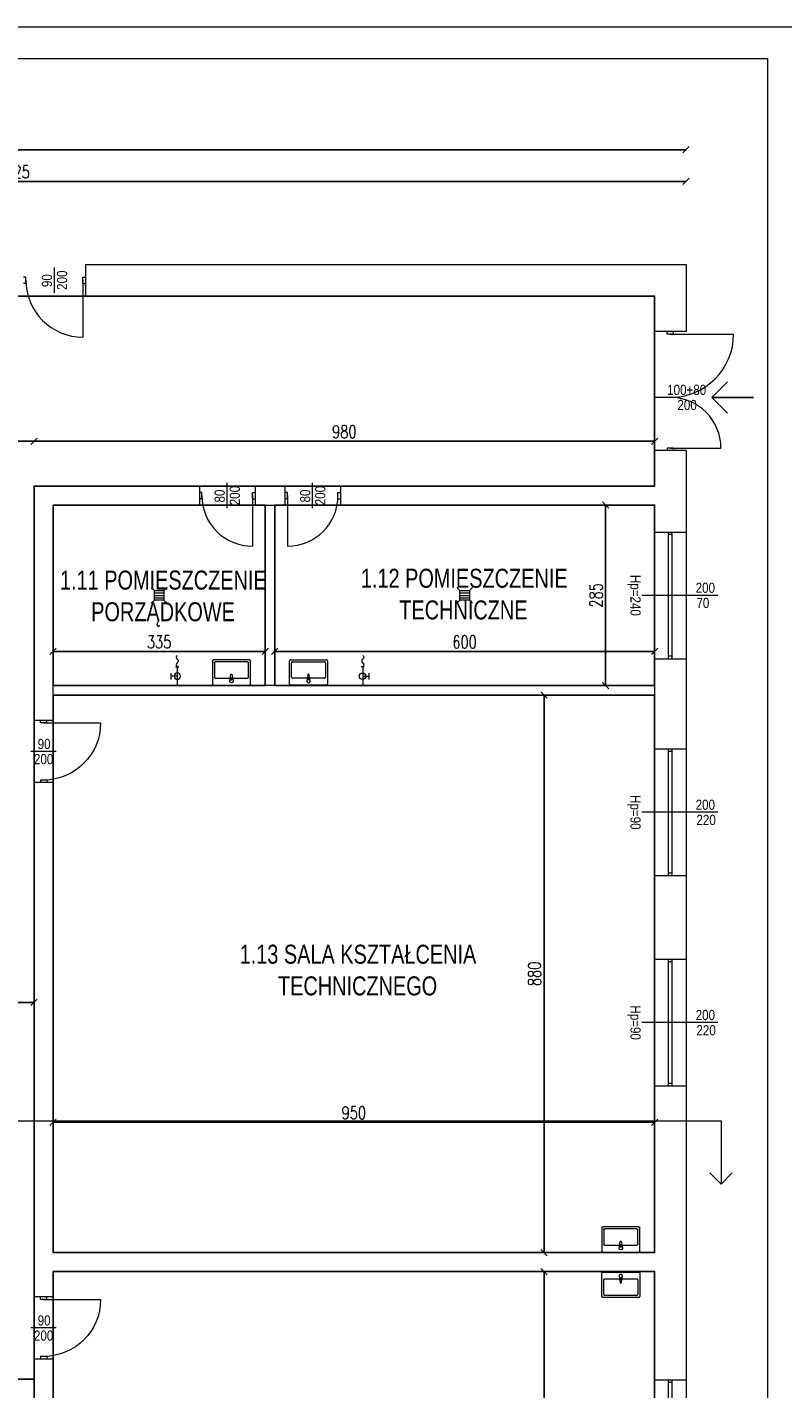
# Model space of a CAD drawing. Header units: metres. Extents: x 8472212 to 8494180, y 5728195 to 5779639.
# Tile 13 of 106: x 8477359 to 8478552, y 5730246 to 5732395. Entities that reach past the tile are written whole.
import ezdxf
from ezdxf.enums import TextEntityAlignment as Align

# ---------------------------------------------------------------- set-up
doc = ezdxf.new("R2010")
doc.units = ezdxf.units.M
doc.header["$MEASUREMENT"] = 0
doc.layers.get('0').update_dxf_attribs({"color": 250, "linetype": 'CONTINUOUS'})
doc.layers.get('Defpoints').update_dxf_attribs({"linetype": 'CONTINUOUS'})
doc.layers.add('!!powierzchnie', color=31, linetype='CONTINUOUS', plot=False)
for name, color, linetype, lineweight in [('!działowe', 253, 'CONTINUOUS', 13), ('!opisy', 255, 'CONTINUOUS', 9), ('!parapety', 21, 'CONTINUOUS', 9), ('!stolarka zew', 4, 'CONTINUOUS', 9), ('!ściany konstrukcyjne', 7, 'CONTINUOUS', 18), ('000 RZUTY STOLARKA DRZWIOWA WEW', 151, 'CONTINUOUS', 9), ('0A_MJ_tabelka', 252, 'CONTINUOUS', 5), ('0A_NIEwidoczne', 222, 'CONTINUOUS', 0), ('A_WYPOSAZENIE_Nr_pióra__21', 7, 'CONTINUOUS', 0), ('opisy', 2, 'CONTINUOUS', 5), ('opisy ramki linie', 101, 'CONTINUOUS', 5)]:
    doc.layers.add(name, color=color, linetype=linetype, lineweight=lineweight)
doc.layers.add('!montaz', color=253, linetype='CONTINUOUS', lineweight=9, transparency=0.5)
doc.layers.add('A_WYPOSAZENIE', color=7, linetype='CONTINUOUS')
doc.layers.add('RZUTY OPIS POMIESZCZEŃ', color=7, linetype='CONTINUOUS')
doc.styles.add('opis mały', font='ARIALN.TTF', dxfattribs={"height": 16})
doc.styles.get("Standard").update_dxf_attribs({"font": 'Simplex.SHX', "width": 0.75})
doc.dimstyles.new('ISO-25', dxfattribs={"dimtxt": 20, "dimasz": 10, "dimexe": 1.25, "dimexo": 0.625, "dimgap": 5, "dimtad": 1, "dimdec": 0, "dimtxsty": 'Standard', "dimblk": 'OBLIQUE', "dimcen": 2.5, "dimse1": 1, "dimse2": 1, "dimadec": 0, "dimazin": 0, "dimtfac": 1, "dimtdec": 0, "dimtmove": 0, "dimatfit": 3, "dimfxl": 1, "dimarcsym": 0})

# ---------------------------------------------------------------- blocks, each defined once
blk = doc.blocks.new('_Oblique')
at = {"color": 0, "linetype": 'ByBlock', "lineweight": -2}
blk.add_line((-0.5, -0.5), (0.5, 0.5), dxfattribs=at)
blk = doc.blocks.new('*D473')
at = {"layer": '!opisy', "color": 0, "linetype": 'Continuous', "lineweight": -2, "transparency": 16777216}
blk.add_line((8476274.5, 5732151.5), (8478399.5, 5732151.5), dxfattribs=at)
at = {"layer": 'Defpoints', "color": 0, "linetype": 'Continuous', "transparency": 16777216}
for p in [(8478399.5, 5732151.5), (8476274.5, 5731862), (8478399.5, 5731862)]:
    blk.add_point(p, dxfattribs=at)
at = {"layer": '!opisy', "color": 0, "linetype": 'Continuous', "lineweight": -2, "transparency": 16777216, "xscale": 10, "yscale": 10, "zscale": 10, "rotation": 180}
blk.add_blockref('_Oblique', (8476274.5, 5732151.5), dxfattribs=at)
at = {"layer": '!opisy', "color": 0, "linetype": 'Continuous', "lineweight": -2, "transparency": 16777216, "xscale": 10, "yscale": 10, "zscale": 10}
blk.add_blockref('_Oblique', (8478399.5, 5732151.5), dxfattribs=at)
at = {"layer": '!opisy', "color": 0, "linetype": 'Continuous', "transparency": 16777216, "insert": (8477337, 5732166.5), "char_height": 20, "attachment_point": 5}
blk.add_mtext('2125', dxfattribs=at)
blk = doc.blocks.new('*D478')
at = {"layer": '!opisy', "color": 0, "linetype": 'Continuous', "lineweight": -2, "transparency": 16777216}
blk.add_line((8477399.5, 5730114.6), (8478349.5, 5730114.6), dxfattribs=at)
at = {"layer": 'Defpoints', "color": 0, "linetype": 'Continuous', "transparency": 16777216}
for p in [(8477399.5, 5730442.1), (8478349.5, 5730442.1), (8478349.5, 5730114.6)]:
    blk.add_point(p, dxfattribs=at)
at = {"layer": '!opisy', "color": 0, "linetype": 'Continuous', "lineweight": -2, "transparency": 16777216, "xscale": 10, "yscale": 10, "zscale": 10, "rotation": 180}
blk.add_blockref('_Oblique', (8477399.5, 5730114.6), dxfattribs=at)
at = {"layer": '!opisy', "color": 0, "linetype": 'Continuous', "lineweight": -2, "transparency": 16777216, "xscale": 10, "yscale": 10, "zscale": 10}
blk.add_blockref('_Oblique', (8478349.5, 5730114.6), dxfattribs=at)
at = {"layer": '!opisy', "color": 0, "linetype": 'Continuous', "transparency": 16777216, "insert": (8477874.5, 5730129.6), "char_height": 20, "attachment_point": 5}
blk.add_mtext('950', dxfattribs=at)
blk = doc.blocks.new('*D479')
at = {"layer": '!opisy', "color": 0, "linetype": 'Continuous', "lineweight": -2, "transparency": 16777216}
blk.add_line((8478175, 5730430.5), (8478175, 5729345.5), dxfattribs=at)
at = {"layer": 'Defpoints', "color": 0, "linetype": 'Continuous', "transparency": 16777216}
for p in [(8478349.5, 5730430.5), (8478175, 5729345.5), (8478349.5, 5729345.5)]:
    blk.add_point(p, dxfattribs=at)
at = {"layer": '!opisy', "color": 0, "linetype": 'Continuous', "lineweight": -2, "transparency": 16777216, "xscale": 10, "yscale": 10, "zscale": 10}
for p, rotation in [((8478175, 5730430.5), 90), ((8478175, 5729345.5), 270)]:
    blk.add_blockref('_Oblique', p, dxfattribs=dict(at, rotation=rotation))
at = {"layer": '!opisy', "color": 0, "linetype": 'Continuous', "transparency": 16777216, "insert": (8478160, 5729888), "char_height": 20, "attachment_point": 5, "rotation": 90}
blk.add_mtext('1085', dxfattribs=at)
blk = doc.blocks.new('*D480')
at = {"layer": '!opisy', "color": 0, "linetype": 'Continuous', "lineweight": -2, "transparency": 16777216}
blk.add_line((8478175, 5731340.5), (8478175, 5730460.5), dxfattribs=at)
at = {"layer": 'Defpoints', "color": 0, "linetype": 'Continuous', "transparency": 16777216}
for p in [(8478349.5, 5731340.5), (8478175, 5730460.5), (8478349.5, 5730460.5)]:
    blk.add_point(p, dxfattribs=at)
at = {"layer": '!opisy', "color": 0, "linetype": 'Continuous', "lineweight": -2, "transparency": 16777216, "xscale": 10, "yscale": 10, "zscale": 10}
for p, rotation in [((8478175, 5731340.5), 90), ((8478175, 5730460.5), 270)]:
    blk.add_blockref('_Oblique', p, dxfattribs=dict(at, rotation=rotation))
at = {"layer": '!opisy', "color": 0, "linetype": 'Continuous', "transparency": 16777216, "insert": (8478160, 5730900.5), "char_height": 20, "attachment_point": 5, "rotation": 90}
blk.add_mtext('880', dxfattribs=at)
blk = doc.blocks.new('*D481')
at = {"layer": '!opisy', "color": 0, "linetype": 'Continuous', "lineweight": -2, "transparency": 16777216}
blk.add_line((8477399.5, 5730666.2), (8478349.5, 5730666.2), dxfattribs=at)
at = {"layer": 'Defpoints', "color": 0, "linetype": 'Continuous', "transparency": 16777216}
for p in [(8478349.5, 5730666.2), (8477399.5, 5730524.1), (8478349.5, 5730524.1)]:
    blk.add_point(p, dxfattribs=at)
at = {"layer": '!opisy', "color": 0, "linetype": 'Continuous', "lineweight": -2, "transparency": 16777216, "xscale": 10, "yscale": 10, "zscale": 10, "rotation": 180}
blk.add_blockref('_Oblique', (8477399.5, 5730666.2), dxfattribs=at)
at = {"layer": '!opisy', "color": 0, "linetype": 'Continuous', "lineweight": -2, "transparency": 16777216, "xscale": 10, "yscale": 10, "zscale": 10}
blk.add_blockref('_Oblique', (8478349.5, 5730666.2), dxfattribs=at)
at = {"layer": '!opisy', "color": 0, "linetype": 'Continuous', "transparency": 16777216, "insert": (8477874.5, 5730681.2), "char_height": 20, "attachment_point": 5}
blk.add_mtext('950', dxfattribs=at)
blk = doc.blocks.new('*D482')
at = {"layer": '!opisy', "color": 0, "linetype": 'Continuous', "lineweight": -2, "transparency": 16777216}
blk.add_line((8478272.1, 5731640.5), (8478272.1, 5731355.5), dxfattribs=at)
at = {"layer": 'Defpoints', "color": 0, "linetype": 'Continuous', "transparency": 16777216}
for p in [(8478349.5, 5731640.5), (8478272.1, 5731355.5), (8478349.5, 5731355.5)]:
    blk.add_point(p, dxfattribs=at)
at = {"layer": '!opisy', "color": 0, "linetype": 'Continuous', "lineweight": -2, "transparency": 16777216, "xscale": 10, "yscale": 10, "zscale": 10}
for p, rotation in [((8478272.1, 5731640.5), 90), ((8478272.1, 5731355.5), 270)]:
    blk.add_blockref('_Oblique', p, dxfattribs=dict(at, rotation=rotation))
at = {"layer": '!opisy', "color": 0, "linetype": 'Continuous', "transparency": 16777216, "insert": (8478257.1, 5731498), "char_height": 20, "attachment_point": 5, "rotation": 90}
blk.add_mtext('285', dxfattribs=at)
blk = doc.blocks.new('*D483')
at = {"layer": '!opisy', "color": 0, "linetype": 'Continuous', "lineweight": -2, "transparency": 16777216}
blk.add_line((8477399.5, 5731409.4), (8477734.5, 5731409.4), dxfattribs=at)
at = {"layer": 'Defpoints', "color": 0, "linetype": 'Continuous', "transparency": 16777216}
for p in [(8477399.5, 5731663.6), (8477734.5, 5731663.6), (8477734.5, 5731409.4)]:
    blk.add_point(p, dxfattribs=at)
at = {"layer": '!opisy', "color": 0, "linetype": 'Continuous', "lineweight": -2, "transparency": 16777216, "xscale": 10, "yscale": 10, "zscale": 10, "rotation": 180}
blk.add_blockref('_Oblique', (8477399.5, 5731409.4), dxfattribs=at)
at = {"layer": '!opisy', "color": 0, "linetype": 'Continuous', "lineweight": -2, "transparency": 16777216, "xscale": 10, "yscale": 10, "zscale": 10}
blk.add_blockref('_Oblique', (8477734.5, 5731409.4), dxfattribs=at)
at = {"layer": '!opisy', "color": 0, "linetype": 'Continuous', "transparency": 16777216, "insert": (8477567, 5731424.4), "char_height": 20, "attachment_point": 5}
blk.add_mtext('335', dxfattribs=at)
blk = doc.blocks.new('*D484')
at = {"layer": '!opisy', "color": 0, "linetype": 'Continuous', "lineweight": -2, "transparency": 16777216}
blk.add_line((8477749.5, 5731409.4), (8478349.5, 5731409.4), dxfattribs=at)
at = {"layer": 'Defpoints', "color": 0, "linetype": 'Continuous', "transparency": 16777216}
for p in [(8478349.5, 5731409.4), (8477749.5, 5731378.6), (8478349.5, 5731378.6)]:
    blk.add_point(p, dxfattribs=at)
at = {"layer": '!opisy', "color": 0, "linetype": 'Continuous', "lineweight": -2, "transparency": 16777216, "xscale": 10, "yscale": 10, "zscale": 10, "rotation": 180}
blk.add_blockref('_Oblique', (8477749.5, 5731409.4), dxfattribs=at)
at = {"layer": '!opisy', "color": 0, "linetype": 'Continuous', "lineweight": -2, "transparency": 16777216, "xscale": 10, "yscale": 10, "zscale": 10}
blk.add_blockref('_Oblique', (8478349.5, 5731409.4), dxfattribs=at)
at = {"layer": '!opisy', "color": 0, "linetype": 'Continuous', "transparency": 16777216, "insert": (8478049.5, 5731424.4), "char_height": 20, "attachment_point": 5}
blk.add_mtext('600', dxfattribs=at)
blk = doc.blocks.new('*D485')
at = {"layer": '!opisy', "color": 0, "linetype": 'Continuous', "lineweight": -2, "transparency": 16777216}
blk.add_line((8478349.5, 5731741.3), (8477369.5, 5731741.3), dxfattribs=at)
at = {"layer": 'Defpoints', "color": 0, "linetype": 'Continuous', "transparency": 16777216}
for p in [(8477369.5, 5731741.3), (8477369.5, 5731670.5), (8478349.5, 5731670.5)]:
    blk.add_point(p, dxfattribs=at)
at = {"layer": '!opisy', "color": 0, "linetype": 'Continuous', "lineweight": -2, "transparency": 16777216, "xscale": 10, "yscale": 10, "zscale": 10, "rotation": 180}
blk.add_blockref('_Oblique', (8477369.5, 5731741.3), dxfattribs=at)
at = {"layer": '!opisy', "color": 0, "linetype": 'Continuous', "lineweight": -2, "transparency": 16777216, "xscale": 10, "yscale": 10, "zscale": 10}
blk.add_blockref('_Oblique', (8478349.5, 5731741.3), dxfattribs=at)
at = {"layer": '!opisy', "color": 0, "linetype": 'Continuous', "transparency": 16777216, "insert": (8477859.5, 5731756.3), "char_height": 20, "attachment_point": 5}
blk.add_mtext('980', dxfattribs=at)
blk = doc.blocks.new('*D486')
at = {"layer": '!opisy', "color": 0, "linetype": 'Continuous', "lineweight": -2, "transparency": 16777216}
blk.add_line((8477369.5, 5731741.3), (8477069.5, 5731741.3), dxfattribs=at)
at = {"layer": 'Defpoints', "color": 0, "linetype": 'Continuous', "transparency": 16777216}
for p in [(8477069.5, 5731741.3), (8477069.5, 5731670.5), (8477369.5, 5731670.5)]:
    blk.add_point(p, dxfattribs=at)
at = {"layer": '!opisy', "color": 0, "linetype": 'Continuous', "lineweight": -2, "transparency": 16777216, "xscale": 10, "yscale": 10, "zscale": 10, "rotation": 180}
blk.add_blockref('_Oblique', (8477069.5, 5731741.3), dxfattribs=at)
at = {"layer": '!opisy', "color": 0, "linetype": 'Continuous', "lineweight": -2, "transparency": 16777216, "xscale": 10, "yscale": 10, "zscale": 10}
blk.add_blockref('_Oblique', (8477369.5, 5731741.3), dxfattribs=at)
at = {"layer": '!opisy', "color": 0, "linetype": 'Continuous', "transparency": 16777216, "insert": (8477219.5, 5731756.3), "char_height": 20, "attachment_point": 5}
blk.add_mtext('300', dxfattribs=at)
blk = doc.blocks.new('*D504')
at = {"layer": '!opisy', "color": 0, "linetype": 'Continuous', "lineweight": -2, "transparency": 16777216}
blk.add_line((8477069.5, 5730855.4), (8477369.5, 5730855.4), dxfattribs=at)
at = {"layer": 'Defpoints', "color": 0, "linetype": 'Continuous', "transparency": 16777216}
for p in [(8477069.5, 5730855.4), (8477369.5, 5730855.4), (8477369.5, 5730260.5)]:
    blk.add_point(p, dxfattribs=at)
at = {"layer": '!opisy', "color": 0, "linetype": 'Continuous', "lineweight": -2, "transparency": 16777216, "xscale": 10, "yscale": 10, "zscale": 10, "rotation": 180}
blk.add_blockref('_Oblique', (8477069.5, 5730855.4), dxfattribs=at)
at = {"layer": '!opisy', "color": 0, "linetype": 'Continuous', "lineweight": -2, "transparency": 16777216, "xscale": 10, "yscale": 10, "zscale": 10}
blk.add_blockref('_Oblique', (8477369.5, 5730855.4), dxfattribs=at)
at = {"layer": '!opisy', "color": 0, "linetype": 'Continuous', "transparency": 16777216, "insert": (8477219.5, 5730870.4), "char_height": 20, "attachment_point": 5}
blk.add_mtext('300', dxfattribs=at)
blk = doc.blocks.new('*D509')
at = {"layer": '!opisy', "color": 0, "linetype": 'Continuous', "lineweight": -2, "transparency": 16777216}
blk.add_line((8478399.5, 5732201.5), (8475874.5, 5732201.5), dxfattribs=at)
at = {"layer": 'Defpoints', "color": 0, "linetype": 'Continuous', "transparency": 16777216}
for p in [(8475874.5, 5732201.5), (8478399.5, 5731912), (8475874.5, 5730912)]:
    blk.add_point(p, dxfattribs=at)
at = {"layer": '!opisy', "color": 0, "linetype": 'Continuous', "lineweight": -2, "transparency": 16777216, "xscale": 10, "yscale": 10, "zscale": 10, "rotation": 180}
blk.add_blockref('_Oblique', (8475874.5, 5732201.5), dxfattribs=at)
at = {"layer": '!opisy', "color": 0, "linetype": 'Continuous', "lineweight": -2, "transparency": 16777216, "xscale": 10, "yscale": 10, "zscale": 10}
blk.add_blockref('_Oblique', (8478399.5, 5732201.5), dxfattribs=at)
at = {"layer": '!opisy', "color": 0, "linetype": 'Continuous', "transparency": 16777216, "insert": (8477137, 5732216.5), "char_height": 20, "attachment_point": 5}
blk.add_mtext('2525', dxfattribs=at)
blk = doc.blocks.new('*U685')
for p, q in [((44, 5), (40, 5)), ((44, -5), (44, 5)), ((124, -5), (124, 5)), ((124, 5), (128, 5)), ((124, 0), (124, -80)), ((44, -5), (40, -5)), ((124, -5), (128, -5))]:
    blk.add_line(p, q)
blk.add_arc((124, 0), 80, 180, 270)
at = {"layer": 'opisy'}
blk.add_line((84, -20), (84, 20), dxfattribs=at)
at = {"layer": 'opisy', "style": 'opis mały', "flags": 8}
for tag, p in [('SZEROKOŚĆ_DRZWI_AUTO', (80.1, -0.7)), ('WYSOKOŚĆ_DRZWI', (104, 0))]:
    blk.add_attdef(tag, text='', height=16, rotation=90, dxfattribs=at).set_placement(p, align=Align.CENTER)
blk = doc.blocks.new('*U686')
for p, q in [((44, 5), (40, 5)), ((44, -5), (44, 5)), ((44, 0), (44, -80)), ((124, 5), (128, 5)), ((124, -5), (124, 5)), ((44, -5), (40, -5)), ((124, -5), (128, -5))]:
    blk.add_line(p, q)
blk.add_arc((44, 0), 80, 270, 0)
at = {"layer": 'opisy'}
blk.add_line((84, -20), (84, 20), dxfattribs=at)
at = {"layer": 'opisy', "style": 'opis mały', "flags": 8}
for tag, p in [('SZEROKOŚĆ_DRZWI_AUTO', (80.1, -0.7)), ('WYSOKOŚĆ_DRZWI', (104, 0))]:
    blk.add_attdef(tag, text='', height=16, rotation=90, dxfattribs=at).set_placement(p, align=Align.CENTER)
blk = doc.blocks.new('*U556')
at = {"layer": '!parapety'}
for p, q in [((7761.5, -4380.1), (7961.5, -4380.1)), ((7761.5, -4430.1), (7961.5, -4430.1))]:
    blk.add_line(p, q, dxfattribs=at)
at = {"layer": '!stolarka zew'}
for p, q in [((7961.5, -4402.1), (7761.5, -4402.1)), ((7765.5, -4402.1), (7765.5, -4408.1)), ((7957.5, -4402.1), (7957.5, -4408.1)), ((7961.5, -4408.1), (7761.5, -4408.1))]:
    blk.add_line(p, q, dxfattribs=at)
at = {"layer": '!ściany konstrukcyjne'}
for p, q in [((7761.5, -4430.1), (7761.5, -4380.1)), ((7961.5, -4430.1), (7961.5, -4380.1))]:
    blk.add_line(p, q, dxfattribs=at)
at = {"layer": 'opisy ramki linie'}
for p, q in [((7861.5, -4330.1), (7861.5, -4380.1)), ((7861.5, -4380.1), (7861.5, -4450.1))]:
    blk.add_line(p, q, dxfattribs=at)
at = {"layer": 'opisy', "style": 'opis mały', "flags": 8}
for tag, p in [('SZEROKOŚĆ_OKNO', (7857.5, -4365.1)), ('WYSOKOŚĆ_OKNO', (7881.5, -4363.9))]:
    blk.add_attdef(tag, p, '', height=16, rotation=90, dxfattribs=at)
blk.add_attdef('WYSOKOŚĆ_PARAPETU', text='', height=16, dxfattribs=at).set_placement((7861.5, -4460.1), align=Align.MIDDLE_CENTER)
blk = doc.blocks.new('*U428')
at = {"layer": '!parapety'}
for p, q in [((7761.5, -4380.1), (7961.5, -4380.1)), ((7761.5, -4430.1), (7961.5, -4430.1))]:
    blk.add_line(p, q, dxfattribs=at)
at = {"layer": '!stolarka zew'}
for p, q in [((7961.5, -4402.1), (7761.5, -4402.1)), ((7765.5, -4402.1), (7765.5, -4408.1)), ((7957.5, -4402.1), (7957.5, -4408.1)), ((7961.5, -4408.1), (7761.5, -4408.1))]:
    blk.add_line(p, q, dxfattribs=at)
at = {"layer": '!ściany konstrukcyjne'}
for p, q in [((7761.5, -4430.1), (7761.5, -4380.1)), ((7961.5, -4430.1), (7961.5, -4380.1))]:
    blk.add_line(p, q, dxfattribs=at)
at = {"layer": 'opisy ramki linie'}
for p, q in [((7861.5, -4330.1), (7861.5, -4380.1)), ((7861.5, -4380.1), (7861.5, -4450.1))]:
    blk.add_line(p, q, dxfattribs=at)
at = {"layer": 'opisy', "style": 'opis mały', "flags": 8}
for tag, p in [('SZEROKOŚĆ_OKNO', (7857.5, -4365.1)), ('WYSOKOŚĆ_OKNO', (7881.5, -4363.9))]:
    blk.add_attdef(tag, p, '', height=16, rotation=90, dxfattribs=at)
blk.add_attdef('WYSOKOŚĆ_PARAPETU', text='', height=16, dxfattribs=at).set_placement((7861.5, -4460.1), align=Align.MIDDLE_CENTER)
blk = doc.blocks.new('*U429')
at = {"layer": '!parapety'}
for p, q in [((7761.5, -4380.1), (7961.5, -4380.1)), ((7761.5, -4430.1), (7961.5, -4430.1))]:
    blk.add_line(p, q, dxfattribs=at)
at = {"layer": '!stolarka zew'}
for p, q in [((7961.5, -4402.1), (7761.5, -4402.1)), ((7765.5, -4402.1), (7765.5, -4408.1)), ((7957.5, -4402.1), (7957.5, -4408.1)), ((7961.5, -4408.1), (7761.5, -4408.1))]:
    blk.add_line(p, q, dxfattribs=at)
at = {"layer": '!ściany konstrukcyjne'}
for p, q in [((7761.5, -4430.1), (7761.5, -4380.1)), ((7961.5, -4430.1), (7961.5, -4380.1))]:
    blk.add_line(p, q, dxfattribs=at)
at = {"layer": 'opisy ramki linie'}
for p, q in [((7861.5, -4330.1), (7861.5, -4380.1)), ((7861.5, -4380.1), (7861.5, -4450.1))]:
    blk.add_line(p, q, dxfattribs=at)
at = {"layer": 'opisy', "style": 'opis mały', "flags": 8}
for tag, p in [('SZEROKOŚĆ_OKNO', (7857.5, -4365.1)), ('WYSOKOŚĆ_OKNO', (7881.5, -4363.9))]:
    blk.add_attdef(tag, p, '', height=16, rotation=90, dxfattribs=at)
blk.add_attdef('WYSOKOŚĆ_PARAPETU', text='', height=16, dxfattribs=at).set_placement((7861.5, -4460.1), align=Align.MIDDLE_CENTER)
blk = doc.blocks.new('*U430')
at = {"layer": '!parapety'}
for p, q in [((7761.5, -4380.1), (7961.5, -4380.1)), ((7761.5, -4430.1), (7961.5, -4430.1))]:
    blk.add_line(p, q, dxfattribs=at)
at = {"layer": '!stolarka zew'}
for p, q in [((7961.5, -4402.1), (7761.5, -4402.1)), ((7765.5, -4402.1), (7765.5, -4408.1)), ((7957.5, -4402.1), (7957.5, -4408.1)), ((7961.5, -4408.1), (7761.5, -4408.1))]:
    blk.add_line(p, q, dxfattribs=at)
at = {"layer": '!ściany konstrukcyjne'}
for p, q in [((7761.5, -4430.1), (7761.5, -4380.1)), ((7961.5, -4430.1), (7961.5, -4380.1))]:
    blk.add_line(p, q, dxfattribs=at)
at = {"layer": 'opisy ramki linie'}
for p, q in [((7861.5, -4330.1), (7861.5, -4380.1)), ((7861.5, -4380.1), (7861.5, -4450.1))]:
    blk.add_line(p, q, dxfattribs=at)
at = {"layer": 'opisy', "style": 'opis mały', "flags": 8}
for tag, p in [('SZEROKOŚĆ_OKNO', (7857.5, -4365.1)), ('WYSOKOŚĆ_OKNO', (7881.5, -4363.9))]:
    blk.add_attdef(tag, p, '', height=16, rotation=90, dxfattribs=at)
blk.add_attdef('WYSOKOŚĆ_PARAPETU', text='', height=16, dxfattribs=at).set_placement((7861.5, -4460.1), align=Align.MIDDLE_CENTER)
blk = doc.blocks.new('*U440')
for p, q in [((44, 5), (40, 5)), ((44, -5), (44, 5)), ((44, 0), (44, -90)), ((134, 5), (138, 5)), ((134, -5), (134, 5)), ((44, -5), (40, -5)), ((134, -5), (138, -5))]:
    blk.add_line(p, q)
blk.add_arc((44, 0), 90, 270, 0)
at = {"layer": 'opisy'}
blk.add_line((89, -20), (89, 20), dxfattribs=at)
at = {"layer": 'opisy', "style": 'opis mały', "flags": 8}
for tag, p in [('SZEROKOŚĆ_DRZWI_AUTO', (85.1, -0.7)), ('WYSOKOŚĆ_DRZWI', (109, 0))]:
    blk.add_attdef(tag, text='', height=16, rotation=90, dxfattribs=at).set_placement(p, align=Align.CENTER)
blk = doc.blocks.new('*U689')
for p, q in [((44, 5), (40, 5)), ((44, -5), (44, 5)), ((44, 0), (44, -90)), ((134, 5), (138, 5)), ((134, -5), (134, 5)), ((44, -5), (40, -5)), ((134, -5), (138, -5))]:
    blk.add_line(p, q)
blk.add_arc((44, 0), 90, 270, 0)
at = {"layer": 'opisy'}
blk.add_line((89, -20), (89, 20), dxfattribs=at)
at = {"layer": 'opisy', "style": 'opis mały', "flags": 8}
for tag, p in [('SZEROKOŚĆ_DRZWI_AUTO', (85.1, -0.7)), ('WYSOKOŚĆ_DRZWI', (109, 0))]:
    blk.add_attdef(tag, text='', height=16, rotation=90, dxfattribs=at).set_placement(p, align=Align.CENTER)
blk = doc.blocks.new('Umywalka 20_2')
at = {"layer": 'A_WYPOSAZENIE_Nr_pióra__21', "color": 7, "linetype": 'Continuous', "lineweight": 0}
for p, q in [((-285, 0), (285, 0)), ((-300, -385), (-300, -15)), ((-270, -355), (-270, -125)), ((-255, -110), (255, -110)), ((-25, -60), (-21, -102)), ((-18, -111), (-11, -164)), ((-14, -100), (-14, -85)), ((-14, -85), (14, -85)), ((11, -164), (18, -111)), ((14, -85), (14, -100)), ((21, -102), (25, -60)), ((270, -125), (270, -355)), ((300, -15), (300, -385)), ((285, -400), (-285, -400)), ((255, -370), (-255, -370))]:
    blk.add_line(p, q, dxfattribs=at)
for centre, radius, start, end in [((-285, -15), 15, 90, 180), ((285, -15), 15, 0, 90), ((-255, -125), 15, 90, 180), ((0, -60), 25, 0, 180), ((0, -100), 21.1, 185.1696, 212.771), ((0, -100), 21.1, 212.771, 327.229), ((0, -100), 13.6, 180, 0), ((0, -163), 11.2, 187.1389, 352.8611), ((0, -100), 21.1, 327.229, 354.8304), ((255, -125), 15, 0, 90), ((-285, -385), 15, 180, 270), ((-255, -355), 15, 180, 270), ((255, -355), 15, 270, 0), ((285, -385), 15, 270, 0)]:
    blk.add_arc(centre, radius, start, end, dxfattribs=at)
blk = doc.blocks.new('*U693')
for p, q in [((34, 5), (30, 5)), ((34, -5), (34, 5)), ((124, -5), (124, 5)), ((124, 5), (128, 5)), ((124, 0), (124, -90)), ((34, -5), (30, -5)), ((124, -5), (128, -5))]:
    blk.add_line(p, q)
blk.add_arc((124, 0), 90, 180, 270)
at = {"layer": 'opisy'}
blk.add_line((79, -20), (79, 20), dxfattribs=at)
at = {"layer": 'opisy', "style": 'opis mały', "flags": 8}
for tag, p in [('SZEROKOŚĆ_DRZWI_AUTO', (75.1, -0.7)), ('WYSOKOŚĆ_DRZWI', (99, 0))]:
    blk.add_attdef(tag, text='', height=16, rotation=90, dxfattribs=at).set_placement(p, align=Align.CENTER)
blk = doc.blocks.new('zawórczerpalny')
at = {"layer": '!montaz', "linetype": 'Continuous'}
for p, q in [((6631432.5, 5648475.5), (6631432.5, 5648470.5)), ((6631442.5, 5648482.7), (6631452.5, 5648482.7)), ((6631447.5, 5648472.7), (6631447.5, 5648482.7))]:
    blk.add_line(p, q, dxfattribs=at)
blk.add_lwpolyline([(6631414.7, 5648473, -0.564678), (6631420.6, 5648473, 0.564678), (6631426.5, 5648473, -0.564678), (6631432.5, 5648473), (6631462.4, 5648473)], format="xyb", dxfattribs=at)
blk.add_circle((6631447.5, 5648472.7), 5, dxfattribs=at)

msp = doc.modelspace()

# ---------------------------------------------------------------- linework, layer by layer
at = {"layer": '!!powierzchnie', "linetype": 'Continuous'}
for points in [[(8476830, 5731970.5), (8476830, 5731670.5), (8477069.5, 5731670.5), (8477069.5, 5730970.5), (8476654.5, 5730970.5), (8476654.5, 5730260.5), (8477369.5, 5730260.5), (8477369.5, 5731670.5), (8478349.5, 5731670.5), (8478349.5, 5731970.5), (8476830, 5731970.5)], [(8477399.5, 5731640.5), (8477399.5, 5731355.5), (8477734.5, 5731355.5), (8477734.5, 5731640.5), (8477399.5, 5731640.5)], [(8477749.5, 5731640.5), (8477749.5, 5731355.5), (8478349.5, 5731355.5), (8478349.5, 5731640.5), (8477749.5, 5731640.5)], [(8477399.5, 5731340.5), (8477399.5, 5730460.5), (8478349.5, 5730460.5), (8478349.5, 5731340.5), (8477399.5, 5731340.5)], [(8477399.5, 5730430.5), (8477399.5, 5729345.5), (8478349.5, 5729345.5), (8478349.5, 5730430.5), (8477399.5, 5730430.5)]]:
    msp.add_lwpolyline(points, dxfattribs=at)
at = {"layer": '!działowe', "linetype": 'Continuous'}
for p, q in [((8477734.5, 5731355.5), (8477734.5, 5731640.5)), ((8477749.5, 5731355.5), (8477749.5, 5731640.5))]:
    msp.add_line(p, q, dxfattribs=at)
for points in [[(8478349.5, 5731355.5), (8477399.5, 5731355.5)], [(8477399.5, 5731340.5), (8478349.5, 5731340.5)]]:
    msp.add_lwpolyline(points, dxfattribs=at)
at = {"layer": '!montaz', "linetype": 'Continuous'}
for p, q in [((8477559.5, 5731505.5), (8477554.5, 5731510.5)), ((8477559.5, 5731501.8), (8477574.5, 5731501.8)), ((8477559.5, 5731498), (8477574.5, 5731498)), ((8477559.5, 5731494.3), (8477574.5, 5731494.3)), ((8477574.5, 5731505.5), (8477579.5, 5731510.5)), ((8478042, 5731505.5), (8478037, 5731510.5)), ((8478042, 5731501.8), (8478057, 5731501.8)), ((8478042, 5731498), (8478057, 5731498)), ((8478042, 5731494.3), (8478057, 5731494.3)), ((8478057, 5731505.5), (8478062, 5731510.5)), ((8477559.5, 5731490.5), (8477554.5, 5731485.5)), ((8477574.5, 5731490.5), (8477579.5, 5731485.5)), ((8478042, 5731490.5), (8478037, 5731485.5)), ((8478057, 5731490.5), (8478062, 5731485.5))]:
    msp.add_line(p, q, dxfattribs=at)
for points in [[(8477559.5, 5731505.5), (8477574.5, 5731505.5), (8477574.5, 5731490.5), (8477559.5, 5731490.5), (8477559.5, 5731505.5)], [(8478042, 5731505.5), (8478057, 5731505.5), (8478057, 5731490.5), (8478042, 5731490.5), (8478042, 5731505.5)]]:
    msp.add_lwpolyline(points, dxfattribs=at)
at = {"layer": '!opisy', "linetype": 'Continuous'}
for p, q in [((8475807.1, 5730668.5), (8478454.6, 5730668.5)), ((8478454.6, 5730668.5), (8478454.6, 5730568.5)), ((8478454.6, 5730568.5), (8478437, 5730586.2)), ((8478454.6, 5730568.5), (8478472.3, 5730586.2))]:
    msp.add_line(p, q, dxfattribs=at)
at = {"layer": '!stolarka zew'}
for p, q in [((8478369.5, 5731910.5), (8478369.5, 5731914.5)), ((8478379.5, 5731910.5), (8478369.5, 5731910.5)), ((8478374.5, 5731910.5), (8478474.5, 5731910.5)), ((8478379.5, 5731910.5), (8478379.5, 5731914.5)), ((8478379.5, 5731810.5), (8478369.5, 5731810.5)), ((8478379.5, 5731810.5), (8478369.5, 5731810.5)), ((8478379.5, 5731730.5), (8478369.5, 5731730.5)), ((8478369.5, 5731730.5), (8478369.5, 5731726.5)), ((8478374.5, 5731730.5), (8478454.5, 5731730.5)), ((8478379.5, 5731730.5), (8478379.5, 5731726.5))]:
    msp.add_line(p, q, dxfattribs=at)
for centre, radius, start, end in [((8478374.5, 5731910.5), 100, 270, 0), ((8478374.5, 5731730.5), 80, 0, 90)]:
    msp.add_arc(centre, radius, start, end, dxfattribs=at)
at = {"layer": '!ściany konstrukcyjne', "linetype": 'Continuous'}
for p, q in [((8477450.6, 5732020.5), (8477450.6, 5731970.5)), ((8478399.5, 5731914.5), (8478349.5, 5731914.5)), ((8478399.5, 5731914.5), (8478349.5, 5731914.5)), ((8478399.5, 5731726.5), (8478349.5, 5731726.5)), ((8478399.5, 5731726.5), (8478349.5, 5731726.5)), ((8477630.5, 5731670.5), (8477630.5, 5731640.5)), ((8477718.5, 5731670.5), (8477718.5, 5731640.5)), ((8477765.5, 5731670.5), (8477765.5, 5731640.5)), ((8477853.5, 5731670.5), (8477853.5, 5731640.5)), ((8477399.5, 5731300.5), (8477369.5, 5731300.5)), ((8477399.5, 5731202.5), (8477369.5, 5731202.5)), ((8477399.5, 5730460.5), (8478349.5, 5730460.5)), ((8477399.5, 5730430.5), (8478349.5, 5730430.5)), ((8477399.5, 5730390.5), (8477369.5, 5730390.5)), ((8477399.5, 5730292.5), (8477369.5, 5730292.5)), ((8477023.5, 5730260.5), (8477369.5, 5730260.5))]:
    msp.add_line(p, q, dxfattribs=at)
for points in [[(8477450.6, 5732020.5), (8478399.5, 5732020.5), (8478399.5, 5731914.5)], [(8477450.6, 5731970.5), (8478349.5, 5731970.5), (8478349.5, 5731914.5)], [(8478349.5, 5731726.5), (8478349.5, 5731670.5)], [(8478399.5, 5731726.5), (8478399.5, 5731573)], [(8477630.5, 5731670.5), (8477369.5, 5731670.5), (8477369.5, 5731300.5)], [(8477765.5, 5731670.5), (8477718.5, 5731670.5)], [(8478349.5, 5731670.5), (8477853.5, 5731670.5)], [(8477399.5, 5731300.5), (8477399.5, 5731640.5), (8477630.5, 5731640.5)], [(8477718.5, 5731640.5), (8477765.5, 5731640.5)], [(8477853.5, 5731640.5), (8478349.5, 5731640.5)], [(8478349.5, 5731640.5), (8478349.5, 5731573)], [(8478349.5, 5731423), (8478349.5, 5731255.5)], [(8478399.5, 5731423), (8478399.5, 5731255.5)], [(8477369.5, 5731202.5), (8477369.5, 5730390.5)], [(8477399.5, 5730460.5), (8477399.5, 5731202.5)], [(8478349.5, 5731055.5), (8478349.5, 5730923.5)], [(8478399.5, 5731055.5), (8478399.5, 5730923.5)], [(8478349.5, 5730723.5), (8478349.5, 5730460.5)], [(8478399.5, 5730723.5), (8478399.5, 5730259.5)], [(8477399.5, 5730390.5), (8477399.5, 5730430.5)], [(8478349.5, 5730430.5), (8478349.5, 5730259.5)], [(8477369.5, 5730292.5), (8477369.5, 5729463.5)], [(8477399.5, 5730230.5), (8477399.5, 5730292.5)]]:
    msp.add_lwpolyline(points, dxfattribs=at)
msp.add_lwpolyline([(8477069.5, 5730260.5), (8477069.5, 5730012.5), (8477369.5, 5730012.5), (8477369.5, 5730260.5)], close=True, dxfattribs=at)
at = {"layer": '0A_MJ_tabelka', "color": 7, "lineweight": 0}
msp.add_line((8478528, 5732344.8), (8475658, 5732344.8), dxfattribs=at)
at = {"layer": '0A_MJ_tabelka', "color": 7}
msp.add_line((8478528, 5732344.8), (8478528, 5728244.8), dxfattribs=at)
at = {"layer": '0A_NIEwidoczne', "lineweight": 0}
msp.add_line((8478578, 5732394.8), (8475608, 5732394.8), dxfattribs=at)
at = {"layer": 'opisy'}
msp.add_line((8478389.5, 5731810.5), (8478349.5, 5731810.5), dxfattribs=at)
at = {"layer": 'RZUTY OPIS POMIESZCZEŃ'}
for p in [(8478464.8, 5731835.3), (8478505.9, 5731810.5), (8478464.8, 5731785.8)]:
    msp.add_line(p, (8478440.1, 5731810.5), dxfattribs=at)

# ---------------------------------------------------------------- block references
at = {"layer": '!montaz', "linetype": 'Continuous', "lineweight": 0, "yscale": 0.1, "zscale": 100, "rotation": 180}
for p, xscale in [((8477681.2, 5731356.2), -0.1), ((8477802.9, 5731356.2), 0.1), ((8478296.2, 5730461.2), -0.1)]:
    msp.add_blockref('Umywalka 20_2', p, dxfattribs=dict(at, xscale=xscale))
at = {"layer": '!montaz', "linetype": 'Continuous', "lineweight": 0, "xscale": 0.1, "yscale": 0.1, "zscale": 100}
msp.add_blockref('Umywalka 20_2', (8478296.2, 5730429.8), dxfattribs=at)
at = {"layer": '!stolarka zew'}
msp.add_blockref('*U693', (8477322.6, 5731995.5), dxfattribs=at).add_auto_attribs({'SZEROKOŚĆ_DRZWI_AUTO': '90', 'WYSOKOŚĆ_DRZWI': '200'})
at = {"layer": '!ściany konstrukcyjne'}
ref = msp.add_blockref('*U556', (8482779.6, 5739359.5), dxfattribs=dict(at, rotation=270))
ref.add_attrib('WYSOKOŚĆ_OKNO', '70', (8478415.7, 5731478), dxfattribs={"layer": 'opisy', "height": 16, "style": 'opis mały'})
ref.add_attrib('WYSOKOŚĆ_PARAPETU', 'Hp=240', dxfattribs={"layer": 'opisy', "height": 16, "rotation": 270, "style": 'opis mały'}).set_placement((8478319.5, 5731498), align=Align.MIDDLE_CENTER)
ref.add_attrib('SZEROKOŚĆ_OKNO', '200', (8478414.5, 5731502), dxfattribs={"layer": 'opisy', "height": 16, "style": 'opis mały'})
ref = msp.add_blockref('*U430', (8482779.6, 5739017), dxfattribs=dict(at, rotation=270))
ref.add_attrib('WYSOKOŚĆ_OKNO', '220', (8478415.7, 5731135.5), dxfattribs={"layer": 'opisy', "height": 16, "style": 'opis mały'})
ref.add_attrib('WYSOKOŚĆ_PARAPETU', 'Hp=90', dxfattribs={"layer": 'opisy', "height": 16, "rotation": 270, "style": 'opis mały'}).set_placement((8478319.5, 5731155.5), align=Align.MIDDLE_CENTER)
ref.add_attrib('SZEROKOŚĆ_OKNO', '200', (8478414.5, 5731159.5), dxfattribs={"layer": 'opisy', "height": 16, "style": 'opis mały'})
ref = msp.add_blockref('*U429', (8482779.6, 5738685), dxfattribs=dict(at, rotation=270))
ref.add_attrib('WYSOKOŚĆ_OKNO', '220', (8478415.7, 5730803.5), dxfattribs={"layer": 'opisy', "height": 16, "style": 'opis mały'})
ref.add_attrib('WYSOKOŚĆ_PARAPETU', 'Hp=90', dxfattribs={"layer": 'opisy', "height": 16, "rotation": 270, "style": 'opis mały'}).set_placement((8478319.5, 5730823.5), align=Align.MIDDLE_CENTER)
ref.add_attrib('SZEROKOŚĆ_OKNO', '200', (8478414.5, 5730827.5), dxfattribs={"layer": 'opisy', "height": 16, "style": 'opis mały'})
ref = msp.add_blockref('*U428', (8482779.6, 5738021), dxfattribs=dict(at, rotation=270))
ref.add_attrib('WYSOKOŚĆ_OKNO', '220', (8478415.7, 5730139.5), dxfattribs={"layer": 'opisy', "height": 16, "style": 'opis mały'})
ref.add_attrib('WYSOKOŚĆ_PARAPETU', 'Hp=90', dxfattribs={"layer": 'opisy', "height": 16, "rotation": 270, "style": 'opis mały'}).set_placement((8478319.5, 5730159.5), align=Align.MIDDLE_CENTER)
ref.add_attrib('SZEROKOŚĆ_OKNO', '200', (8478414.5, 5730163.5), dxfattribs={"layer": 'opisy', "height": 16, "style": 'opis mały'})
at = {"layer": '000 RZUTY STOLARKA DRZWIOWA WEW'}
for name, p in [('*U685', (8477590.5, 5731655.5)), ('*U686', (8477725.5, 5731655.5))]:
    msp.add_blockref(name, p, dxfattribs=at).add_auto_attribs({'SZEROKOŚĆ_DRZWI_AUTO': '80', 'WYSOKOŚĆ_DRZWI': '200'})
ref = msp.add_blockref('*U440', (8477384.5, 5731340.5), dxfattribs=dict(at, xscale=-1, rotation=90))
ref.add_attrib('SZEROKOŚĆ_DRZWI_AUTO', '90', dxfattribs={"layer": 'opisy', "height": 16, "style": 'opis mały', "flags": 8}).set_placement((8477385.3, 5731255.4), align=Align.CENTER)
ref.add_attrib('WYSOKOŚĆ_DRZWI', '200', dxfattribs={"layer": 'opisy', "height": 16, "style": 'opis mały', "flags": 8}).set_placement((8477384.5, 5731231.5), align=Align.CENTER)
ref = msp.add_blockref('*U689', (8477384.5, 5730430.5), dxfattribs=dict(at, xscale=-1, rotation=90))
ref.add_attrib('SZEROKOŚĆ_DRZWI_AUTO', '90', dxfattribs={"layer": 'opisy', "height": 16, "style": 'opis mały', "flags": 8}).set_placement((8477385.3, 5730345.4), align=Align.CENTER)
ref.add_attrib('WYSOKOŚĆ_DRZWI', '200', dxfattribs={"layer": 'opisy', "height": 16, "style": 'opis mały', "flags": 8}).set_placement((8477384.5, 5730321.5), align=Align.CENTER)
at = {"layer": 'A_WYPOSAZENIE', "linetype": 'Continuous', "xscale": -1, "rotation": 90}
msp.add_blockref('zawórczerpalny', (14126068.4, 12362817.9), dxfattribs=at)
at = {"layer": 'A_WYPOSAZENIE', "linetype": 'Continuous', "rotation": 270}
msp.add_blockref('zawórczerpalny', (2829415.6, 12362817.9), dxfattribs=at)

# ---------------------------------------------------------------- texts
at = {"layer": '!opisy', "linetype": 'Continuous', "char_height": 30, "attachment_point": 1}
for s, insert in [('\\pi328.43;{\\fArial|b0|i0|c238|p34;1.1 WIATROŁAP}', (8476084, 5731839.5)), ('\\pi284.05;{\\fArial|b0|i0|c238|p34;1.11 POMIESZCZENIE\\P\\pi333.36;PORZĄDKOWE}', (8477126.3, 5731537.1)), ('\\pi284.05;{\\fArial|b0|i0|c238|p34;1.12 POMIESZCZENIE\\P\\pi344.75;TECHNICZNE}', (8477601.6, 5731540)), ('\\pi353.92;{\\fArial|b0|i0|c238|p34;1.2 SZATNIA}', (8476236.2, 5731514.7)), ('\\pi261.35;{\\fArial|b0|i0|c238|p34;1.3 KLATKA SCHODOWA}', (8476226.9, 5731177.6)), ('\\pi259.57;{\\fArial|b0|i0|c238|p34;1.13 SALA KSZTAŁCENIA\\P\\pi320.16;TECHNICZNEGO}', (8477434.6, 5730946.5)), ('\\pi330.92;{\\fArial|b0|i0|c238|p34;1.4 WC DAMSKI}', (8475672.1, 5730900.9)), ('\\pi367.48;{\\fArial|b0|i0|c238|p34;1.6 WC ON}', (8476026.7, 5730576.5)), ('\\pi342.27;{\\fArial|b0|i0|c238|p34;1.5 WC MĘSKI}', (8475672.1, 5730377.6))]:
    msp.add_mtext_dynamic_manual_height_columns(s, width=889.628, gutter_width=12.5, heights=[0], dxfattribs=dict(at, insert=insert))
at = {"layer": 'opisy', "style": 'opis mały', "flags": 8}
for tag, text, p in [('100+80', '100', (8478400.3, 5731814.4)), ('200', '200', (8478401, 5731790.5))]:
    msp.add_attdef(tag, text=text, height=16, dxfattribs=at).set_placement(p, align=Align.CENTER)

# ---------------------------------------------------------------- dimensions: what is measured, and where the dimension line sits
at = {"layer": '!opisy', "linetype": 'Continuous'}
for base, p1, p2, picture, middle in [((8475874.5, 5732201.5), (8478399.5, 5731912), (8475874.5, 5730912), '*D509', (8477137, 5732216.5)), ((8478399.5, 5732151.5), (8476274.5, 5731862), (8478399.5, 5731862), '*D473', (8477337, 5732166.5)), ((8477069.5, 5731741.3), (8477369.5, 5731670.5), (8477069.5, 5731670.5), '*D486', (8477219.5, 5731756.3)), ((8477369.5, 5731741.3), (8478349.5, 5731670.5), (8477369.5, 5731670.5), '*D485', (8477859.5, 5731756.3)), ((8477734.5, 5731409.4), (8477399.5, 5731663.6), (8477734.5, 5731663.6), '*D483', (8477567, 5731424.4)), ((8478349.5, 5731409.4), (8477749.5, 5731378.6), (8478349.5, 5731378.6), '*D484', (8478049.5, 5731424.4)), ((8477369.5, 5730855.4), (8477069.5, 5730855.4), (8477369.5, 5730260.5), '*D504', (8477219.5, 5730870.4)), ((8478349.5, 5730666.2), (8477399.5, 5730524.1), (8478349.5, 5730524.1), '*D481', (8477874.5, 5730681.2)), ((8478349.5, 5730114.6), (8477399.5, 5730442.1), (8478349.5, 5730442.1), '*D478', (8477874.5, 5730129.6))]:
    dim = msp.add_linear_dim(base=base, p1=p1, p2=p2, dimstyle='ISO-25', dxfattribs=at)
    dim.commit()
    dim.dimension.update_dxf_attribs({"geometry": picture, "text_midpoint": middle})
for base, p1, p2, picture, middle in [((8478272.1, 5731355.5), (8478349.5, 5731640.5), (8478349.5, 5731355.5), '*D482', (8478257.1, 5731498)), ((8478175, 5730460.5), (8478349.5, 5731340.5), (8478349.5, 5730460.5), '*D480', (8478160, 5730900.5)), ((8478175, 5729345.5), (8478349.5, 5730430.5), (8478349.5, 5729345.5), '*D479', (8478160, 5729888))]:
    dim = msp.add_linear_dim(base=base, p1=p1, p2=p2, angle=90, dimstyle='ISO-25', dxfattribs=at)
    dim.commit()
    dim.dimension.update_dxf_attribs({"geometry": picture, "text_midpoint": middle})

doc.saveas('drawing.dxf')
